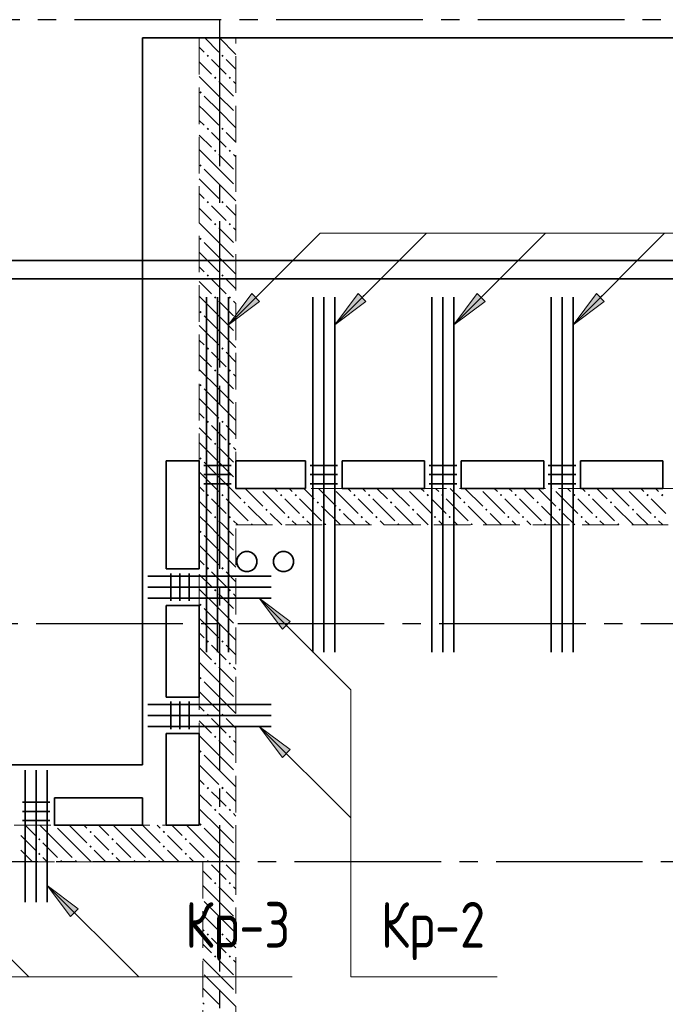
# Model space of a CAD drawing. Header units: millimetres. Extents: x 0 to 61017, y 0 to 42000.
# Tile 7 of 25: x 12710 to 16233, y 33522 to 38900. Entities that reach past the tile are written whole.
import ezdxf

# ---------------------------------------------------------------- set-up
doc = ezdxf.new("R2010")
doc.units = ezdxf.units.MM
doc.linetypes.add('______2', pattern=[270, 200, -70])
doc.linetypes.add('______5', pattern=[1100, 800, -100, 100, -100])
for name, color, linetype, lineweight in [('S1 Стержни арматуры фон', 7, 'Continuous', 25), ('Standard', 7, 'Continuous', 25), ('Оси', 40, '______5', 18), ('Позиционная метка номер позиции', 7, 'Continuous', 13), ('Поперечное армирование AW фон', 7, 'Continuous', 25)]:
    doc.layers.add(name, color=color, linetype=linetype, lineweight=lineweight)
doc.layers.add('ЖБ Перекрытие верхний уровень', color=7, linetype='Continuous', lineweight=25, true_color=0xe0e0ff)
doc.layers.add('ЖБ Стена верхний уровень', color=7, linetype='Continuous', lineweight=25, true_color=0x006e00)
doc.styles.add('GOST 2.304-81', font='txt')

msp = doc.modelspace()

# ---------------------------------------------------------------- hatches: boundary and pattern name
at = {"layer": 'ЖБ Стена верхний уровень', "linetype": 'Continuous', "lineweight": 18, "transparency": 33554687}
for points in [[(13730.5, 38703.1), (13737, 38709.6), (13743.5, 38703.1), (13737, 38696.6)], [(13810.5, 38703.1), (13816.9, 38709.6), (13823.4, 38703.1), (13816.9, 38696.6)], [(13770.5, 38583.1), (13777, 38589.6), (13783.5, 38583.1), (13777, 38576.6)], [(13850.5, 38583.1), (13857, 38589.6), (13863.5, 38583.1), (13857, 38576.6)], [(13690.5, 38503.1), (13697, 38509.6), (13703.4, 38503.1), (13697, 38496.6)], [(13730.5, 38303.1), (13737, 38309.6), (13743.5, 38303.1), (13737, 38296.6)], [(13810.5, 38303.1), (13816.9, 38309.6), (13823.4, 38303.1), (13816.9, 38296.6)], [(13770.5, 38183.1), (13777, 38189.6), (13783.5, 38183.1), (13777, 38176.6)], [(13850.5, 38183.1), (13857, 38189.6), (13863.5, 38183.1), (13857, 38176.6)], [(13690.5, 38103.1), (13697, 38109.6), (13703.4, 38103.1), (13697, 38096.6)], [(13730.5, 37903.1), (13737, 37909.6), (13743.5, 37903.1), (13737, 37896.6)], [(13810.5, 37903.1), (13816.9, 37909.6), (13823.4, 37903.1), (13816.9, 37896.6)], [(13770.5, 37783.1), (13777, 37789.6), (13783.5, 37783.1), (13777, 37776.6)], [(13850.5, 37783.1), (13857, 37789.6), (13863.5, 37783.1), (13857, 37776.6)], [(13690.5, 37703.1), (13697, 37709.6), (13703.4, 37703.1), (13697, 37696.6)], [(13730.5, 37503.1), (13737, 37509.6), (13743.5, 37503.1), (13737, 37496.6)], [(13810.5, 37503.1), (13816.9, 37509.6), (13823.4, 37503.1), (13816.9, 37496.6)], [(13770.5, 37383.1), (13777, 37389.6), (13783.5, 37383.1), (13777, 37376.6)], [(13850.5, 37383.1), (13857, 37389.6), (13863.5, 37383.1), (13857, 37376.6)], [(13690.5, 37303.1), (13697, 37309.6), (13703.4, 37303.1), (13697, 37296.6)], [(13730.5, 37103.1), (13737, 37109.6), (13743.5, 37103.1), (13737, 37096.6)], [(13810.5, 37103.1), (13816.9, 37109.6), (13823.4, 37103.1), (13816.9, 37096.6)], [(13770.5, 36983.1), (13777, 36989.6), (13783.5, 36983.1), (13777, 36976.6)], [(13850.5, 36983.1), (13857, 36989.6), (13863.5, 36983.1), (13857, 36976.6)], [(13690.5, 36903.1), (13697, 36909.6), (13703.4, 36903.1), (13697, 36896.6)], [(13730.5, 36703.1), (13737, 36709.6), (13743.5, 36703.1), (13737, 36696.6)], [(13810.5, 36703.1), (13816.9, 36709.6), (13823.4, 36703.1), (13816.9, 36696.6)], [(13770.5, 36583.1), (13777, 36589.6), (13783.5, 36583.1), (13777, 36576.6)], [(13850.5, 36583.1), (13857, 36589.6), (13863.5, 36583.1), (13857, 36576.6)], [(13690.5, 36503.1), (13697, 36509.6), (13703.4, 36503.1), (13697, 36496.6)], [(13730.5, 36303.1), (13737, 36309.6), (13743.5, 36303.1), (13737, 36296.6)], [(13810.5, 36303.1), (13816.9, 36309.6), (13823.4, 36303.1), (13816.9, 36296.6)], [(14020.3, 36340), (14016.9, 36336.6), (14013.6, 36340)], [(14130.5, 36303.1), (14137, 36309.6), (14143.5, 36303.1), (14137, 36296.6)], [(14210.5, 36303.1), (14216.9, 36309.6), (14223.4, 36303.1), (14216.9, 36296.6)], [(14420.3, 36340), (14416.9, 36336.6), (14413.6, 36340)], [(14530.5, 36303.1), (14537, 36309.6), (14543.5, 36303.1), (14537, 36296.6)], [(14610.5, 36303.1), (14616.9, 36309.6), (14623.4, 36303.1), (14616.9, 36296.6)], [(14820.3, 36340), (14816.9, 36336.6), (14813.6, 36340)], [(14930.5, 36303.1), (14937, 36309.6), (14943.5, 36303.1), (14937, 36296.6)], [(15010.5, 36303.1), (15016.9, 36309.6), (15023.4, 36303.1), (15016.9, 36296.6)], [(15220.3, 36340), (15216.9, 36336.6), (15213.6, 36340)], [(15330.5, 36303.1), (15337, 36309.6), (15343.5, 36303.1), (15337, 36296.6)], [(15410.5, 36303.1), (15416.9, 36309.6), (15423.4, 36303.1), (15416.9, 36296.6)], [(15620.3, 36340), (15616.9, 36336.6), (15613.6, 36340)], [(15730.5, 36303.1), (15737, 36309.6), (15743.5, 36303.1), (15737, 36296.6)], [(15810.5, 36303.1), (15816.9, 36309.6), (15823.4, 36303.1), (15816.9, 36296.6)], [(16020.3, 36340), (16016.9, 36336.6), (16013.6, 36340)], [(16130.5, 36303.1), (16137, 36309.6), (16143.5, 36303.1), (16137, 36296.6)], [(16210.5, 36303.1), (16216.9, 36309.6), (16223.4, 36303.1), (16216.9, 36296.6)], [(13930.5, 36263.1), (13937, 36269.6), (13943.5, 36263.1), (13937, 36256.6)], [(14330.5, 36263.1), (14337, 36269.6), (14343.5, 36263.1), (14337, 36256.6)], [(14730.5, 36263.1), (14737, 36269.6), (14743.5, 36263.1), (14737, 36256.6)], [(15130.5, 36263.1), (15137, 36269.6), (15143.5, 36263.1), (15137, 36256.6)], [(15530.5, 36263.1), (15537, 36269.6), (15543.5, 36263.1), (15537, 36256.6)], [(15930.5, 36263.1), (15937, 36269.6), (15943.5, 36263.1), (15937, 36256.6)], [(14050.5, 36223.1), (14057, 36229.6), (14063.5, 36223.1), (14057, 36216.6)], [(14450.5, 36223.1), (14457, 36229.6), (14463.5, 36223.1), (14457, 36216.6)], [(14850.5, 36223.1), (14857, 36229.6), (14863.5, 36223.1), (14857, 36216.6)], [(15250.5, 36223.1), (15257, 36229.6), (15263.5, 36223.1), (15257, 36216.6)], [(15650.5, 36223.1), (15657, 36229.6), (15663.5, 36223.1), (15657, 36216.6)], [(16050.5, 36223.1), (16057, 36229.6), (16063.5, 36223.1), (16057, 36216.6)], [(13770.5, 36183.1), (13777, 36189.6), (13783.5, 36183.1), (13777, 36176.6)], [(13850.5, 36183.1), (13857, 36189.6), (13863.5, 36183.1), (13857, 36176.6)], [(13970.5, 36143.1), (13977, 36149.6), (13983.5, 36143.1), (13980.3, 36140), (13973.6, 36140)], [(14170.5, 36183.1), (14177, 36189.6), (14183.5, 36183.1), (14177, 36176.6)], [(14250.5, 36183.1), (14257, 36189.6), (14263.5, 36183.1), (14257, 36176.6)], [(14370.5, 36143.1), (14377, 36149.6), (14383.5, 36143.1), (14380.3, 36140), (14373.6, 36140)], [(14570.5, 36183.1), (14577, 36189.6), (14583.5, 36183.1), (14577, 36176.6)], [(14650.5, 36183.1), (14657, 36189.6), (14663.5, 36183.1), (14657, 36176.6)], [(14770.5, 36143.1), (14777, 36149.6), (14783.5, 36143.1), (14780.3, 36140), (14773.6, 36140)], [(14970.5, 36183.1), (14977, 36189.6), (14983.5, 36183.1), (14977, 36176.6)], [(15050.5, 36183.1), (15057, 36189.6), (15063.5, 36183.1), (15057, 36176.6)], [(15170.5, 36143.1), (15177, 36149.6), (15183.5, 36143.1), (15180.3, 36140), (15173.6, 36140)], [(15370.5, 36183.1), (15377, 36189.6), (15383.5, 36183.1), (15377, 36176.6)], [(15450.5, 36183.1), (15457, 36189.6), (15463.5, 36183.1), (15457, 36176.6)], [(15570.5, 36143.1), (15577, 36149.6), (15583.5, 36143.1), (15580.3, 36140), (15573.6, 36140)], [(15770.5, 36183.1), (15777, 36189.6), (15783.5, 36183.1), (15777, 36176.6)], [(15850.5, 36183.1), (15857, 36189.6), (15863.5, 36183.1), (15857, 36176.6)], [(15970.5, 36143.1), (15977, 36149.6), (15983.5, 36143.1), (15980.3, 36140), (15973.6, 36140)], [(16170.5, 36183.1), (16177, 36189.6), (16183.5, 36183.1), (16177, 36176.6)], [(13690.5, 36103.1), (13697, 36109.6), (13703.4, 36103.1), (13697, 36096.6)], [(13730.5, 35903.1), (13737, 35909.6), (13743.5, 35903.1), (13737, 35896.6)], [(13810.5, 35903.1), (13816.9, 35909.6), (13823.4, 35903.1), (13816.9, 35896.6)], [(13770.5, 35783.1), (13777, 35789.6), (13783.5, 35783.1), (13777, 35776.6)], [(13850.5, 35783.1), (13857, 35789.6), (13863.5, 35783.1), (13857, 35776.6)], [(13690.5, 35703.1), (13697, 35709.6), (13703.4, 35703.1), (13697, 35696.6)], [(13730.5, 35503.1), (13737, 35509.6), (13743.5, 35503.1), (13737, 35496.6)], [(13810.5, 35503.1), (13816.9, 35509.6), (13823.4, 35503.1), (13816.9, 35496.6)], [(13770.5, 35383.1), (13777, 35389.6), (13783.5, 35383.1), (13777, 35376.6)], [(13850.5, 35383.1), (13857, 35389.6), (13863.5, 35383.1), (13857, 35376.6)], [(13690.5, 35303.1), (13697, 35309.6), (13703.4, 35303.1), (13697, 35296.6)], [(13730.5, 35103.1), (13737, 35109.6), (13743.5, 35103.1), (13737, 35096.6)], [(13810.5, 35103.1), (13816.9, 35109.6), (13823.4, 35103.1), (13816.9, 35096.6)], [(13770.5, 34983.1), (13777, 34989.6), (13783.5, 34983.1), (13777, 34976.6)], [(13850.5, 34983.1), (13857, 34989.6), (13863.5, 34983.1), (13857, 34976.6)], [(13690.5, 34903.1), (13697, 34909.6), (13703.4, 34903.1), (13697, 34896.6)], [(13730.5, 34703.1), (13737, 34709.6), (13743.5, 34703.1), (13737, 34696.6)], [(13810.5, 34703.1), (13816.9, 34709.6), (13823.4, 34703.1), (13816.9, 34696.6)], [(13770.5, 34583.1), (13777, 34589.6), (13783.5, 34583.1), (13777, 34576.6)], [(13850.5, 34583.1), (13857, 34589.6), (13863.5, 34583.1), (13857, 34576.6)], [(12900.3, 34500), (12897, 34496.6), (12893.6, 34500)], [(13300.3, 34500), (13297, 34496.6), (13293.6, 34500)], [(13690.5, 34503.1), (13697, 34509.6), (13703.4, 34503.1), (13697, 34496.6)], [(12810.5, 34423.1), (12816.9, 34429.6), (12823.4, 34423.1), (12816.9, 34416.6)], [(13090.5, 34463.1), (13097, 34469.6), (13103.4, 34463.1), (13097, 34456.6)], [(13210.5, 34423.1), (13216.9, 34429.6), (13223.4, 34423.1), (13216.9, 34416.6)], [(13490.5, 34463.1), (13497, 34469.6), (13503.4, 34463.1), (13497, 34456.6)], [(13610.5, 34423.1), (13616.9, 34429.6), (13623.4, 34423.1), (13616.9, 34416.6)], [(13090.5, 34383.1), (13097, 34389.6), (13103.4, 34383.1), (13097, 34376.6)], [(13490.5, 34383.1), (13497, 34389.6), (13503.4, 34383.1), (13497, 34376.6)], [(12810.5, 34343.1), (12816.9, 34349.6), (12823.4, 34343.1), (12816.9, 34336.6)], [(13210.5, 34343.1), (13216.9, 34349.6), (13223.4, 34343.1), (13216.9, 34336.6)], [(13610.5, 34343.1), (13616.9, 34349.6), (13623.4, 34343.1), (13616.9, 34336.6)], [(12930.5, 34303.1), (12937, 34309.6), (12943.5, 34303.1), (12940.3, 34300), (12933.6, 34300)], [(13010.5, 34303.1), (13016.9, 34309.6), (13023.4, 34303.1), (13020.3, 34300), (13013.6, 34300)], [(13330.5, 34303.1), (13337, 34309.6), (13343.5, 34303.1), (13340.3, 34300), (13333.6, 34300)], [(13410.5, 34303.1), (13416.9, 34309.6), (13423.4, 34303.1), (13420.3, 34300), (13413.6, 34300)], [(13730.5, 34303.1), (13737, 34309.6), (13743.5, 34303.1), (13740.3, 34300), (13733.6, 34300)], [(13740.3, 34300), (13737, 34296.6), (13733.6, 34300)], [(13810.5, 34303.1), (13816.9, 34309.6), (13823.4, 34303.1), (13820.3, 34300), (13813.6, 34300)], [(13820.3, 34300), (13816.9, 34296.6), (13813.6, 34300)], [(13770.5, 34183.1), (13777, 34189.6), (13783.5, 34183.1), (13777, 34176.6)], [(13850.5, 34183.1), (13857, 34189.6), (13863.5, 34183.1), (13857, 34176.6)], [(13730.5, 33903.1), (13737, 33909.6), (13743.5, 33903.1), (13737, 33896.6)], [(13810.5, 33903.1), (13816.9, 33909.6), (13823.4, 33903.1), (13816.9, 33896.6)], [(13770.5, 33783.1), (13777, 33789.6), (13783.5, 33783.1), (13777, 33776.6)], [(13850.5, 33783.1), (13857, 33789.6), (13863.5, 33783.1), (13857, 33776.6)]]:
    msp.add_hatch(color=7, dxfattribs=at).paths.add_polyline_path(points, flags=16)
at = {"layer": 'Позиционная метка номер позиции', "linetype": 'Continuous', "lineweight": 13, "transparency": 33554687}
for points in [[(14019.7, 37361.2), (13850, 37233.9), (13977.3, 37403.6)], [(14599.7, 37361.2), (14430, 37233.9), (14557.3, 37403.6)], [(14599.7, 37361.2), (14430, 37233.9), (14557.3, 37403.6)], [(15249.7, 37361.2), (15080, 37233.9), (15207.3, 37403.6)], [(15249.7, 37361.2), (15080, 37233.9), (15207.3, 37403.6)], [(15899.7, 37361.2), (15730, 37233.9), (15857.3, 37403.6)], [(15899.7, 37361.2), (15730, 37233.9), (15857.3, 37403.6)], [(14143.8, 35570.3), (14016.5, 35740), (14186.2, 35612.7)], [(14143.8, 35570.3), (14016.5, 35740), (14186.2, 35612.7)], [(14143.8, 34870.3), (14016.5, 35040), (14186.2, 34912.7)], [(12987.3, 34001.6), (12860, 34171.3), (13029.7, 34044)]]:
    msp.add_hatch(color=7, dxfattribs=at).paths.add_polyline_path(points, flags=16)

# ---------------------------------------------------------------- linework, layer by layer
at = {"layer": 'S1 Стержни арматуры фон', "color": 7, "linetype": 'Continuous', "lineweight": 35, "transparency": 33554687}
for p, q in [((13730, 37384), (13730, 35446)), ((13730, 37384), (13730, 35446)), ((13790, 37384), (13790, 35446)), ((13790, 37384), (13790, 35446)), ((13850, 37384), (13850, 35446)), ((13850, 37384), (13850, 35446)), ((14310, 37384), (14310, 35446)), ((14310, 37384), (14310, 35446)), ((14370, 37384), (14370, 35446)), ((14370, 37384), (14370, 35446)), ((14430, 37384), (14430, 35446)), ((14430, 37384), (14430, 35446)), ((14960, 37384), (14960, 35446)), ((14960, 37384), (14960, 35446)), ((15020, 37384), (15020, 35446)), ((15020, 37384), (15020, 35446)), ((15080, 37384), (15080, 35446)), ((15080, 37384), (15080, 35446)), ((15610, 37384), (15610, 35446)), ((15610, 37384), (15610, 35446)), ((15670, 37384), (15670, 35446)), ((15670, 37384), (15670, 35446)), ((15730, 37384), (15730, 35446)), ((15730, 37384), (15730, 35446)), ((13410, 35860), (14082, 35860)), ((13410, 35800), (14082, 35800)), ((13410, 35740), (14082, 35740)), ((13410, 35160), (14082, 35160)), ((13410, 35100), (14082, 35100)), ((13410, 35040), (14082, 35040)), ((12740, 34800), (12740, 34080)), ((12800, 34800), (12800, 34080)), ((12860, 34800), (12860, 34080))]:
    msp.add_line(p, q, dxfattribs=at)
at = {"layer": 'Standard', "color": 254, "linetype": 'Continuous', "lineweight": 35, "true_color": 0xc4c4ff, "transparency": 33554687}
for points in [[(6925, 19700), (49880, 19700), (49880, 37584), (6925, 37584), (6925, 19700)], [(7025, 19800), (49780, 19800), (49780, 37484), (7025, 37484), (7025, 19800)]]:
    msp.add_lwpolyline(points, dxfattribs=at)
at = {"layer": 'ЖБ Перекрытие верхний уровень', "color": 7, "linetype": 'Continuous', "lineweight": 35, "transparency": 33554687}
for p, q in [((22060, 38800), (13380, 38800)), ((13380, 38800), (13380, 34830)), ((13510, 35900), (13510, 36490)), ((13510, 36490), (13690, 36490)), ((13690, 36490), (13690, 35900)), ((13890, 36340), (13890, 36490)), ((13890, 36490), (14270, 36490)), ((14270, 36490), (14270, 36340)), ((14470, 36340), (14470, 36490)), ((14470, 36490), (14920, 36490)), ((14920, 36490), (14920, 36340)), ((15120, 36340), (15120, 36490)), ((15120, 36490), (15570, 36490)), ((15570, 36490), (15570, 36340)), ((15770, 36340), (15770, 36490)), ((15770, 36490), (16220, 36490)), ((16220, 36490), (16220, 36340)), ((14270, 36340), (13890, 36340)), ((14920, 36340), (14470, 36340)), ((15570, 36340), (15120, 36340)), ((16220, 36340), (15770, 36340)), ((13924.8, 35989.4), (13910.8, 35979.2)), ((13941.3, 35994.8), (13924.8, 35989.4)), ((13958.7, 35994.8), (13941.3, 35994.8)), ((13975.2, 35989.4), (13958.7, 35994.8)), ((13989.2, 35979.2), (13975.2, 35989.4)), ((14124.8, 35989.4), (14110.8, 35979.2)), ((14141.3, 35994.8), (14124.8, 35989.4)), ((14158.7, 35994.8), (14141.3, 35994.8)), ((14175.2, 35989.4), (14158.7, 35994.8)), ((14189.2, 35979.2), (14175.2, 35989.4)), ((13900.6, 35965.2), (13895.2, 35948.7)), ((13895.2, 35948.7), (13895.2, 35931.3)), ((13895.2, 35931.3), (13900.6, 35914.8)), ((13910.8, 35979.2), (13900.6, 35965.2)), ((13999.4, 35965.2), (13989.2, 35979.2)), ((14004.8, 35948.7), (13999.4, 35965.2)), ((13999.4, 35914.8), (14004.8, 35931.3)), ((14004.8, 35931.3), (14004.8, 35948.7)), ((14100.6, 35965.2), (14095.2, 35948.7)), ((14095.2, 35948.7), (14095.2, 35931.3)), ((14095.2, 35931.3), (14100.6, 35914.8)), ((14110.8, 35979.2), (14100.6, 35965.2)), ((14199.4, 35965.2), (14189.2, 35979.2)), ((14204.8, 35948.7), (14199.4, 35965.2)), ((14199.4, 35914.8), (14204.8, 35931.3)), ((14204.8, 35931.3), (14204.8, 35948.7)), ((13690, 35900), (13510, 35900)), ((13900.6, 35914.8), (13910.8, 35900.8)), ((13910.8, 35900.8), (13924.8, 35890.6)), ((13924.8, 35890.6), (13941.3, 35885.2)), ((13941.3, 35885.2), (13958.7, 35885.2)), ((13958.7, 35885.2), (13975.2, 35890.6)), ((13975.2, 35890.6), (13989.2, 35900.8)), ((13989.2, 35900.8), (13999.4, 35914.8)), ((14100.6, 35914.8), (14110.8, 35900.8)), ((14110.8, 35900.8), (14124.8, 35890.6)), ((14124.8, 35890.6), (14141.3, 35885.2)), ((14141.3, 35885.2), (14158.7, 35885.2)), ((14158.7, 35885.2), (14175.2, 35890.6)), ((14175.2, 35890.6), (14189.2, 35900.8)), ((14189.2, 35900.8), (14199.4, 35914.8)), ((13510, 35200), (13510, 35700)), ((13510, 35700), (13690, 35700)), ((13690, 35700), (13690, 35200)), ((13690, 35200), (13510, 35200)), ((13510, 34500), (13510, 35000)), ((13510, 35000), (13690, 35000)), ((13690, 35000), (13690, 34500)), ((13380, 34830), (7100, 34830)), ((12900, 34500), (12900, 34650)), ((12900, 34650), (13380, 34650)), ((13380, 34650), (13380, 34500)), ((13380, 34500), (12900, 34500)), ((13690, 34500), (13510, 34500))]:
    msp.add_line(p, q, dxfattribs=at)
at = {"layer": 'ЖБ Стена верхний уровень', "color": 251, "linetype": '______2', "lineweight": 13, "true_color": 0x656565, "transparency": 33554687}
for p, q in [((13690, 38800), (13690, 36340)), ((13890, 38800), (13690, 38800)), ((13890, 36340), (13890, 38800)), ((13690, 36340), (13690, 36140)), ((18820, 36340), (13890, 36340)), ((13690, 36140), (13690, 34500)), ((13890, 36140), (21550, 36140)), ((13890, 34300), (13890, 36140)), ((13690, 34500), (7100, 34500)), ((7300, 34300), (13690, 34300)), ((13690, 34300), (13710, 34300)), ((13710, 34300), (13710, 28720)), ((13890, 28720), (13890, 34300))]:
    msp.add_line(p, q, dxfattribs=at)
at = {"layer": 'ЖБ Стена верхний уровень', "color": 9, "linetype": 'Continuous', "lineweight": 18, "true_color": 0xc7c7c7, "transparency": 33554687}
for p, q in [((13720.1, 38800), (13797, 38723.1)), ((13800.1, 38800), (13890, 38710.1)), ((13690, 38750.1), (13716.9, 38723.1)), ((13797, 38643.1), (13757, 38683.1)), ((13837, 38683.1), (13890, 38630.1)), ((13690, 38670.1), (13757, 38603.1)), ((13837, 38603.1), (13797, 38643.1)), ((13797, 38483.1), (13690, 38590.1)), ((13797, 38563.1), (13877, 38483.1)), ((13877, 38563.1), (13890, 38550.1)), ((13716.9, 38483.1), (13797, 38403.1)), ((13797, 38483.1), (13877, 38403.1)), ((13716.9, 38403.1), (13690, 38430.1)), ((13716.9, 38403.1), (13797, 38323.1)), ((13797, 38403.1), (13890, 38310.1)), ((13690, 38350.1), (13716.9, 38323.1)), ((13690, 38270.1), (13757, 38203.1)), ((13797, 38243.1), (13757, 38283.1)), ((13837, 38203.1), (13797, 38243.1)), ((13837, 38283.1), (13890, 38230.1)), ((13797, 38083.1), (13690, 38190.1)), ((13797, 38163.1), (13877, 38083.1)), ((13877, 38163.1), (13890, 38150.1)), ((13716.9, 38083.1), (13797, 38003.1)), ((13797, 38083.1), (13877, 38003.1)), ((13716.9, 38003.1), (13690, 38030.1)), ((13716.9, 38003.1), (13797, 37923.1)), ((13797, 38003.1), (13890, 37910.1)), ((13690, 37950.1), (13716.9, 37923.1)), ((13690, 37870.1), (13757, 37803.1)), ((13797, 37843.1), (13757, 37883.1)), ((13837, 37883.1), (13890, 37830.1)), ((13837, 37803.1), (13797, 37843.1)), ((13797, 37683.1), (13690, 37790.1)), ((13797, 37763.1), (13877, 37683.1)), ((13877, 37763.1), (13890, 37750.1)), ((13716.9, 37683.1), (13797, 37603.1)), ((13797, 37683.1), (13877, 37603.1)), ((13716.9, 37603.1), (13690, 37630.1)), ((13716.9, 37603.1), (13797, 37523.1)), ((13797, 37603.1), (13890, 37510.1)), ((13690, 37550.1), (13716.9, 37523.1)), ((13690, 37470.1), (13757, 37403.1)), ((13797, 37443.1), (13757, 37483.1)), ((13837, 37403.1), (13797, 37443.1)), ((13837, 37483.1), (13890, 37430.1)), ((13797, 37283.1), (13690, 37390.1)), ((13797, 37363.1), (13877, 37283.1)), ((13877, 37363.1), (13890, 37350.1)), ((13716.9, 37283.1), (13797, 37203.1)), ((13797, 37283.1), (13877, 37203.1)), ((13716.9, 37203.1), (13690, 37230.1)), ((13716.9, 37203.1), (13797, 37123.1)), ((13797, 37203.1), (13890, 37110.1)), ((13690, 37150.1), (13716.9, 37123.1)), ((13690, 37070.1), (13757, 37003.1)), ((13797, 37043.1), (13757, 37083.1)), ((13837, 37083.1), (13890, 37030.1)), ((13837, 37003.1), (13797, 37043.1)), ((13797, 36883.1), (13690, 36990.1)), ((13797, 36963.1), (13877, 36883.1)), ((13877, 36963.1), (13890, 36950.1)), ((13716.9, 36883.1), (13797, 36803.1)), ((13797, 36883.1), (13877, 36803.1)), ((13716.9, 36803.1), (13690, 36830.1)), ((13716.9, 36803.1), (13797, 36723.1)), ((13797, 36803.1), (13890, 36710.1)), ((13690, 36750.1), (13716.9, 36723.1)), ((13797, 36643.1), (13757, 36683.1)), ((13837, 36683.1), (13890, 36630.1)), ((13690, 36670.1), (13757, 36603.1)), ((13837, 36603.1), (13797, 36643.1)), ((13797, 36483.1), (13690, 36590.1)), ((13797, 36563.1), (13877, 36483.1)), ((13877, 36563.1), (13890, 36550.1)), ((13716.9, 36483.1), (13797, 36403.1)), ((13797, 36483.1), (13877, 36403.1)), ((13716.9, 36403.1), (13690, 36430.1)), ((13716.9, 36403.1), (13780.1, 36340)), ((13797, 36403.1), (13860.1, 36340)), ((13690, 36350.1), (13700.1, 36340)), ((13700.1, 36340), (13716.9, 36323.1)), ((13780.1, 36340), (13797, 36323.1)), ((13860.1, 36340), (13916.9, 36283.1)), ((13940.1, 36340), (14037, 36243.1)), ((14037, 36323.1), (14157, 36203.1)), ((14100.1, 36340), (14116.9, 36323.1)), ((14180.1, 36340), (14197, 36323.1)), ((14260.1, 36340), (14316.9, 36283.1)), ((14340.1, 36340), (14437, 36243.1)), ((14437, 36323.1), (14557, 36203.1)), ((14500.1, 36340), (14516.9, 36323.1)), ((14580.1, 36340), (14597, 36323.1)), ((14660.1, 36340), (14716.9, 36283.1)), ((14740.1, 36340), (14837, 36243.1)), ((14837, 36323.1), (14957, 36203.1)), ((14900.1, 36340), (14916.9, 36323.1)), ((14980.1, 36340), (14997, 36323.1)), ((15060.1, 36340), (15116.9, 36283.1)), ((15140.1, 36340), (15237, 36243.1)), ((15237, 36323.1), (15357, 36203.1)), ((15300.1, 36340), (15316.9, 36323.1)), ((15380.1, 36340), (15397, 36323.1)), ((15460.1, 36340), (15516.9, 36283.1)), ((15540.1, 36340), (15637, 36243.1)), ((15637, 36323.1), (15757, 36203.1)), ((15700.1, 36340), (15716.9, 36323.1)), ((15780.1, 36340), (15797, 36323.1)), ((15860.1, 36340), (15916.9, 36283.1)), ((15940.1, 36340), (16037, 36243.1)), ((16037, 36323.1), (16157, 36203.1)), ((16100.1, 36340), (16116.9, 36323.1)), ((16180.1, 36340), (16197, 36323.1)), ((13690, 36270.1), (13757, 36203.1)), ((13797, 36243.1), (13757, 36283.1)), ((13837, 36283.1), (13957, 36163.1)), ((14197, 36243.1), (14157, 36283.1)), ((14237, 36283.1), (14357, 36163.1)), ((14597, 36243.1), (14557, 36283.1)), ((14637, 36283.1), (14757, 36163.1)), ((14997, 36243.1), (14957, 36283.1)), ((15037, 36283.1), (15157, 36163.1)), ((15397, 36243.1), (15357, 36283.1)), ((15437, 36283.1), (15557, 36163.1)), ((15797, 36243.1), (15757, 36283.1)), ((15837, 36283.1), (15957, 36163.1)), ((16197, 36243.1), (16157, 36283.1)), ((13837, 36203.1), (13797, 36243.1)), ((13957, 36243.1), (14060.1, 36140)), ((14140.1, 36140), (14077, 36203.1)), ((14237, 36203.1), (14197, 36243.1)), ((14357, 36243.1), (14460.1, 36140)), ((14540.1, 36140), (14477, 36203.1)), ((14637, 36203.1), (14597, 36243.1)), ((14757, 36243.1), (14860.1, 36140)), ((14940.1, 36140), (14877, 36203.1)), ((15037, 36203.1), (14997, 36243.1)), ((15157, 36243.1), (15260.1, 36140)), ((15340.1, 36140), (15277, 36203.1)), ((15437, 36203.1), (15397, 36243.1)), ((15557, 36243.1), (15660.1, 36140)), ((15740.1, 36140), (15677, 36203.1)), ((15837, 36203.1), (15797, 36243.1)), ((15957, 36243.1), (16060.1, 36140)), ((16140.1, 36140), (16077, 36203.1)), ((16237, 36203.1), (16197, 36243.1)), ((13740.1, 36140), (13690, 36190.1)), ((13797, 36163.1), (13820.1, 36140)), ((13877, 36163.1), (13900.1, 36140)), ((14197, 36163.1), (14220.1, 36140)), ((14277, 36163.1), (14300.1, 36140)), ((14597, 36163.1), (14620.1, 36140)), ((14677, 36163.1), (14700.1, 36140)), ((14997, 36163.1), (15020.1, 36140)), ((15077, 36163.1), (15100.1, 36140)), ((15397, 36163.1), (15420.1, 36140)), ((15477, 36163.1), (15500.1, 36140)), ((15797, 36163.1), (15820.1, 36140)), ((15877, 36163.1), (15900.1, 36140)), ((16197, 36163.1), (16220.1, 36140)), ((13797, 36083.1), (13740.1, 36140)), ((13820.1, 36140), (13877, 36083.1)), ((13716.9, 36083.1), (13797, 36003.1)), ((13797, 36083.1), (13877, 36003.1)), ((13716.9, 36003.1), (13690, 36030.1)), ((13716.9, 36003.1), (13797, 35923.1)), ((13797, 36003.1), (13890, 35910.1)), ((13690, 35950.1), (13716.9, 35923.1)), ((13797, 35843.1), (13757, 35883.1)), ((13837, 35883.1), (13890, 35830.1)), ((13690, 35870.1), (13757, 35803.1)), ((13837, 35803.1), (13797, 35843.1)), ((13797, 35683.1), (13690, 35790.1)), ((13797, 35763.1), (13877, 35683.1)), ((13877, 35763.1), (13890, 35750.1)), ((13716.9, 35683.1), (13797, 35603.1)), ((13797, 35683.1), (13877, 35603.1)), ((13716.9, 35603.1), (13690, 35630.1)), ((13716.9, 35603.1), (13797, 35523.1)), ((13797, 35603.1), (13890, 35510.1)), ((13690, 35550.1), (13716.9, 35523.1)), ((13690, 35470.1), (13757, 35403.1)), ((13797, 35443.1), (13757, 35483.1)), ((13837, 35483.1), (13890, 35430.1)), ((13797, 35283.1), (13690, 35390.1)), ((13837, 35403.1), (13797, 35443.1)), ((13797, 35363.1), (13877, 35283.1)), ((13877, 35363.1), (13890, 35350.1)), ((13716.9, 35283.1), (13797, 35203.1)), ((13797, 35283.1), (13877, 35203.1)), ((13716.9, 35203.1), (13690, 35230.1)), ((13716.9, 35203.1), (13797, 35123.1)), ((13797, 35203.1), (13890, 35110.1)), ((13690, 35150.1), (13716.9, 35123.1)), ((13690, 35070.1), (13757, 35003.1)), ((13797, 35043.1), (13757, 35083.1)), ((13837, 35083.1), (13890, 35030.1)), ((13837, 35003.1), (13797, 35043.1)), ((13797, 34883.1), (13690, 34990.1)), ((13797, 34963.1), (13877, 34883.1)), ((13877, 34963.1), (13890, 34950.1)), ((13716.9, 34883.1), (13797, 34803.1)), ((13797, 34883.1), (13877, 34803.1)), ((13716.9, 34803.1), (13690, 34830.1)), ((13716.9, 34803.1), (13797, 34723.1)), ((13797, 34803.1), (13890, 34710.1)), ((13690, 34750.1), (13716.9, 34723.1)), ((13690, 34670.1), (13757, 34603.1)), ((13797, 34643.1), (13757, 34683.1)), ((13837, 34603.1), (13797, 34643.1)), ((13837, 34683.1), (13890, 34630.1)), ((13797, 34483.1), (13690, 34590.1)), ((13797, 34563.1), (13877, 34483.1)), ((13877, 34563.1), (13890, 34550.1)), ((12740.1, 34500), (12797, 34443.1)), ((12916.9, 34403.1), (12820.1, 34500)), ((12916.9, 34483.1), (12997, 34403.1)), ((12997, 34483.1), (12980.1, 34500)), ((12997, 34483.1), (13077, 34403.1)), ((13060.1, 34500), (13077, 34483.1)), ((13140.1, 34500), (13197, 34443.1)), ((13316.9, 34403.1), (13220.1, 34500)), ((13316.9, 34483.1), (13397, 34403.1)), ((13397, 34483.1), (13380.1, 34500)), ((13397, 34483.1), (13477, 34403.1)), ((13460.1, 34500), (13477, 34483.1)), ((13540.1, 34500), (13597, 34443.1)), ((13690, 34430.1), (13620.1, 34500)), ((13716.9, 34483.1), (13797, 34403.1)), ((13797, 34483.1), (13877, 34403.1)), ((12757, 34403.1), (12716.9, 34443.1)), ((13157, 34403.1), (13116.9, 34443.1)), ((13557, 34403.1), (13516.9, 34443.1)), ((13716.9, 34403.1), (13690, 34430.1)), ((12797, 34363.1), (12757, 34403.1)), ((12837, 34403.1), (12916.9, 34323.1)), ((12916.9, 34403.1), (12997, 34323.1)), ((12997, 34403.1), (13100.1, 34300)), ((13197, 34363.1), (13157, 34403.1)), ((13237, 34403.1), (13316.9, 34323.1)), ((13316.9, 34403.1), (13397, 34323.1)), ((13397, 34403.1), (13500.1, 34300)), ((13597, 34363.1), (13557, 34403.1)), ((13637, 34403.1), (13690, 34350.1)), ((13716.9, 34403.1), (13797, 34323.1)), ((13797, 34403.1), (13890, 34310.1)), ((12716.9, 34363.1), (12780.1, 34300)), ((12837, 34323.1), (12860.1, 34300)), ((13116.9, 34363.1), (13180.1, 34300)), ((13237, 34323.1), (13260.1, 34300)), ((13516.9, 34363.1), (13580.1, 34300)), ((13637, 34323.1), (13660.1, 34300)), ((13690, 34350.1), (13716.9, 34323.1)), ((13797, 34243.1), (13757, 34283.1)), ((13837, 34283.1), (13890, 34230.1)), ((13710, 34250.1), (13757, 34203.1)), ((13837, 34203.1), (13797, 34243.1)), ((13797, 34083.1), (13710, 34170.1)), ((13797, 34163.1), (13877, 34083.1)), ((13877, 34163.1), (13890, 34150.1)), ((13716.9, 34083.1), (13797, 34003.1)), ((13797, 34083.1), (13877, 34003.1)), ((13716.9, 34003.1), (13710, 34010.1)), ((13716.9, 34003.1), (13797, 33923.1)), ((13797, 34003.1), (13890, 33910.1)), ((13710, 33930.1), (13716.9, 33923.1)), ((13710, 33850.1), (13757, 33803.1)), ((13797, 33843.1), (13757, 33883.1)), ((13837, 33803.1), (13797, 33843.1)), ((13837, 33883.1), (13890, 33830.1)), ((13797, 33683.1), (13710, 33770.1)), ((13797, 33763.1), (13877, 33683.1)), ((13877, 33763.1), (13890, 33750.1)), ((13716.9, 33683.1), (13797, 33603.1)), ((13797, 33683.1), (13877, 33603.1)), ((13716.9, 33603.1), (13710, 33610.1)), ((13716.9, 33603.1), (13797, 33523.1)), ((13797, 33603.1), (13890, 33510.1)), ((13710, 33530.1), (13716.9, 33523.1))]:
    msp.add_line(p, q, dxfattribs=at)
at = {"layer": 'Оси', "color": 8, "linetype": '______5', "lineweight": -3, "transparency": 33554687}
for p, q in [((43510, 38900), (4600, 38900)), ((13800, 38900), (13800, 16970)), ((43300, 35600), (4600, 35600)), ((50210, 34300), (4600, 34300)), ((50210, 34300), (4600, 34300))]:
    msp.add_line(p, q, dxfattribs=at)
at = {"layer": 'Позиционная метка номер позиции', "color": 7, "linetype": 'Continuous', "lineweight": 13, "transparency": 33554687}
for p, q in [((14430, 37233.9), (14930, 37733.9)), ((14430, 37233.9), (14930, 37733.9)), ((15080, 37233.9), (15580, 37733.9)), ((15080, 37233.9), (15580, 37733.9)), ((15730, 37233.9), (16230, 37733.9)), ((15730, 37233.9), (16230, 37733.9)), ((13850, 37233.9), (13977.3, 37403.6)), ((13977.3, 37403.6), (14019.7, 37361.2)), ((13998.5, 37382.4), (14009.1, 37393)), ((14430, 37233.9), (14557.3, 37403.6)), ((14430, 37233.9), (14557.3, 37403.6)), ((14557.3, 37403.6), (14599.7, 37361.2)), ((14557.3, 37403.6), (14599.7, 37361.2)), ((14578.5, 37382.4), (14589.1, 37393)), ((14578.5, 37382.4), (14589.1, 37393)), ((15080, 37233.9), (15207.3, 37403.6)), ((15080, 37233.9), (15207.3, 37403.6)), ((15207.3, 37403.6), (15249.7, 37361.2)), ((15207.3, 37403.6), (15249.7, 37361.2)), ((15228.5, 37382.4), (15239.1, 37393)), ((15228.5, 37382.4), (15239.1, 37393)), ((15730, 37233.9), (15857.3, 37403.6)), ((15730, 37233.9), (15857.3, 37403.6)), ((15857.3, 37403.6), (15899.7, 37361.2)), ((15857.3, 37403.6), (15899.7, 37361.2)), ((15878.5, 37382.4), (15889.1, 37393)), ((15878.5, 37382.4), (15889.1, 37393)), ((14019.7, 37361.2), (13850, 37233.9)), ((14599.7, 37361.2), (14430, 37233.9)), ((14599.7, 37361.2), (14430, 37233.9)), ((15249.7, 37361.2), (15080, 37233.9)), ((15249.7, 37361.2), (15080, 37233.9)), ((15899.7, 37361.2), (15730, 37233.9)), ((15899.7, 37361.2), (15730, 37233.9)), ((13850, 37233.9), (13850, 37233.9)), ((13850, 37233.9), (13850, 37233.9)), ((13850, 37233.9), (13850, 37233.9)), ((14430, 37233.9), (14430, 37233.9)), ((14430, 37233.9), (14430, 37233.9)), ((14430, 37233.9), (14430, 37233.9)), ((14430, 37233.9), (14430, 37233.9)), ((14430, 37233.9), (14430, 37233.9)), ((14430, 37233.9), (14430, 37233.9)), ((15080, 37233.9), (15080, 37233.9)), ((15080, 37233.9), (15080, 37233.9)), ((15080, 37233.9), (15080, 37233.9)), ((15080, 37233.9), (15080, 37233.9)), ((15080, 37233.9), (15080, 37233.9)), ((15080, 37233.9), (15080, 37233.9)), ((15730, 37233.9), (15730, 37233.9)), ((15730, 37233.9), (15730, 37233.9)), ((15730, 37233.9), (15730, 37233.9)), ((15730, 37233.9), (15730, 37233.9)), ((15730, 37233.9), (15730, 37233.9)), ((15730, 37233.9), (15730, 37233.9)), ((14016.5, 35740), (14016.5, 35740)), ((14016.5, 35740), (14016.5, 35740)), ((14016.5, 35740), (14016.5, 35740)), ((14016.5, 35740), (14186.2, 35612.7)), ((14143.8, 35570.3), (14016.5, 35740)), ((14016.5, 35740), (14516.5, 35240)), ((14016.5, 35740), (14016.5, 35740)), ((14016.5, 35740), (14016.5, 35740)), ((14016.5, 35740), (14016.5, 35740)), ((14016.5, 35740), (14186.2, 35612.7)), ((14143.8, 35570.3), (14016.5, 35740)), ((14186.2, 35612.7), (14143.8, 35570.3)), ((14186.2, 35612.7), (14143.8, 35570.3)), ((14165, 35591.5), (14175.6, 35580.9)), ((14165, 35591.5), (14175.6, 35580.9)), ((14016.5, 35040), (14516.5, 34540)), ((14016.5, 35040), (14016.5, 35040)), ((14016.5, 35040), (14016.5, 35040)), ((14016.5, 35040), (14016.5, 35040)), ((14016.5, 35040), (14186.2, 34912.7)), ((14143.8, 34870.3), (14016.5, 35040)), ((14186.2, 34912.7), (14143.8, 34870.3)), ((14165, 34891.5), (14175.6, 34880.9)), ((12260, 34171.3), (12760, 33671.3)), ((12860, 34171.3), (13360, 33671.3)), ((12860, 34171.3), (12860, 34171.3)), ((12860, 34171.3), (12860, 34171.3)), ((12860, 34171.3), (12860, 34171.3)), ((12860, 34171.3), (13029.7, 34044)), ((12987.3, 34001.6), (12860, 34171.3)), ((13029.7, 34044), (12987.3, 34001.6)), ((13008.5, 34022.8), (13019.1, 34012.2))]:
    msp.add_line(p, q, dxfattribs=at)
for points in [[(13850, 37233.9), (14350, 37733.9), (23010, 37733.9)], [(14016.5, 35740), (14516.5, 35240), (14516.5, 33671.3), (15316.5, 33671.3)], [(7460, 34171.3), (7960, 33671.3), (14196.5, 33671.3)]]:
    msp.add_lwpolyline(points, dxfattribs=at)
at = {"layer": 'Поперечное армирование AW фон', "color": 7, "linetype": 'Continuous', "lineweight": 35, "transparency": 33554687}
for p, q in [((13715, 36465), (13865, 36465)), ((13715, 36415), (13865, 36415)), ((14295, 36465), (14445, 36465)), ((14295, 36415), (14445, 36415)), ((14945, 36465), (15095, 36465)), ((14945, 36415), (15095, 36415)), ((15595, 36465), (15745, 36465)), ((15595, 36415), (15745, 36415)), ((13715, 36365), (13865, 36365)), ((14295, 36365), (14445, 36365)), ((14945, 36365), (15095, 36365)), ((15595, 36365), (15745, 36365)), ((13534.9, 35725), (13534.9, 35875)), ((13584.9, 35725), (13584.9, 35875)), ((13634.9, 35725), (13634.9, 35875)), ((13534.9, 35025), (13534.9, 35175)), ((13584.9, 35025), (13584.9, 35175)), ((13634.9, 35025), (13634.9, 35175)), ((12875, 34625), (12725, 34625)), ((12875, 34575), (12725, 34575)), ((12875, 34525), (12725, 34525))]:
    msp.add_line(p, q, dxfattribs=at)

# ---------------------------------------------------------------- texts
at = {"layer": 'Standard', "color": 7, "linetype": 'Continuous', "lineweight": 25, "transparency": 33554687, "char_height": 250, "attachment_point": 7, "style": 'GOST 2.304-81'}
for s, insert, width in [('Кр-3', (13613.2, 33762.9), 711.255), ('Кр-2', (14681, 33762.9), 728.943)]:
    msp.add_mtext(s, dxfattribs=dict(at, insert=insert, width=width))

doc.saveas('drawing.dxf')
